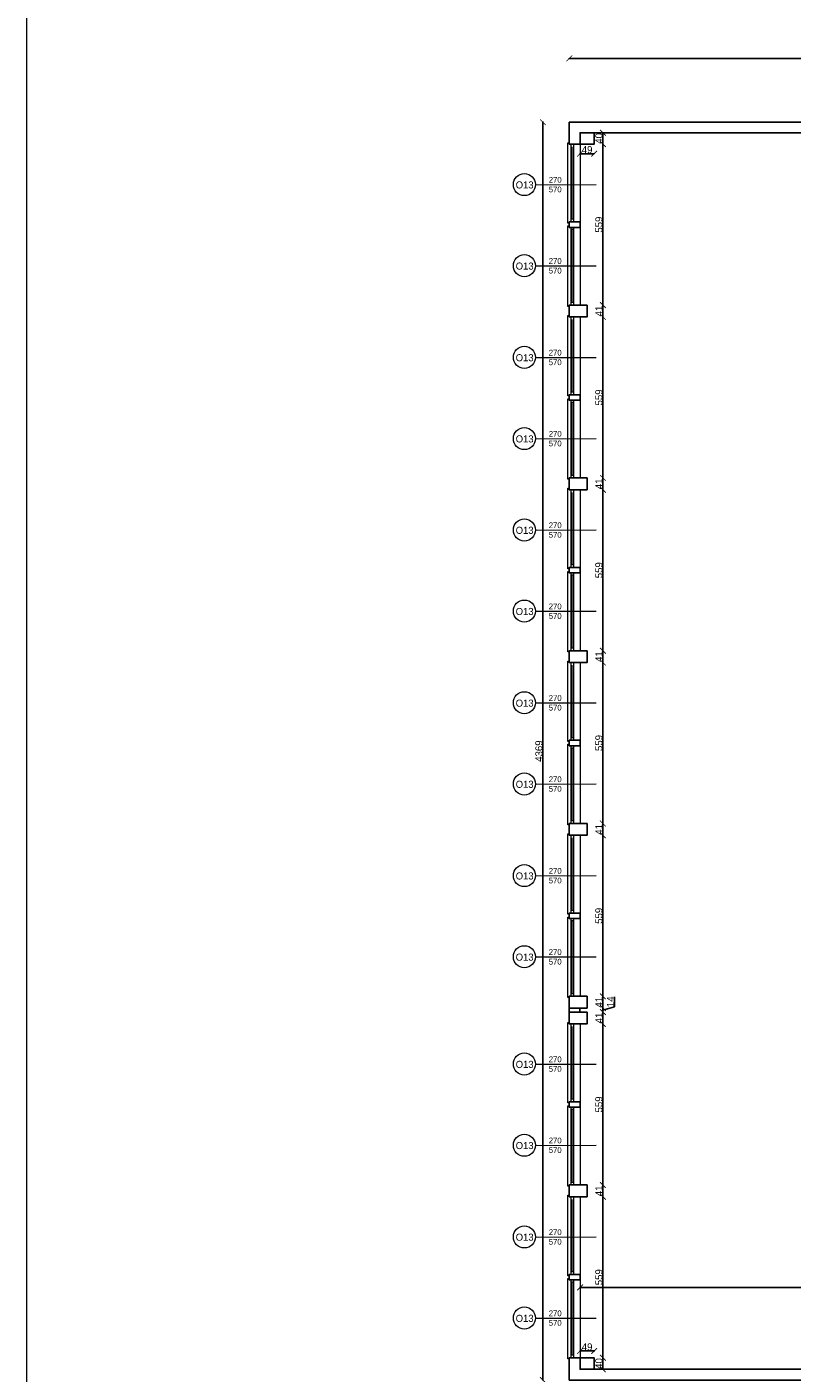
# Model space of a CAD drawing. Header units: centimetres. Extents: x -17621 to 77377, y -18613 to 66.
# Tile 65 of 173: x 5177 to 7834, y -10843 to -6167. Entities that reach past the tile are written whole.
import ezdxf

# ---------------------------------------------------------------- set-up
doc = ezdxf.new("R2010")
doc.units = ezdxf.units.CM
doc.layers.add('0-wymiarowanie rys.CAD', color=5, linetype='Continuous', lineweight=0, true_color=0x0000ff)
for name, color, linetype, lineweight in [('a_drzwi i okna', 2, 'Continuous', 0), ('a_inwentaryzacja', 141, 'Continuous', 0), ('a_wymiarowanie', 211, 'Continuous', 0)]:
    doc.layers.add(name, color=color, linetype=linetype, lineweight=lineweight)
for name, color, linetype in [('PDF2_A220 ŚCIANY WEWNĘTRZNE', 7, 'Continuous'), ('PDF2_A310 STOLARKA ZEWNĘTRZNA', 7, 'Continuous'), ('PDF3_WIDOKOWA', 7, 'Continuous')]:
    doc.layers.add(name, color=color, linetype=linetype)
doc.styles.add('PDF Century Gothic', font='GOTHIC.TTF')
doc.dimstyles.new('ISO-25', dxfattribs={"dimtxt": 25, "dimasz": 20, "dimexe": 0.6, "dimexo": 0.375, "dimtad": 1, "dimdec": 0, "dimtxsty": 'PDF Century Gothic', "dimblk": 'ARCHTICK', "dimcen": 2.5, "dimadec": 1, "dimazin": 0, "dimtfac": 1, "dimtdec": 0, "dimtmove": 0, "dimatfit": 3, "dimldrblk": 'ARCHTICK', "dimfxl": 2, "dimfxlon": 1, "dimarcsym": 0})

# ---------------------------------------------------------------- blocks, each defined once
blk = doc.blocks.new('_ArchTick')
at = {"color": 0, "linetype": 'ByBlock', "const_width": 0.15}
blk.add_lwpolyline([(-0.5, -0.5), (0.5, 0.5)], dxfattribs=at)
blk = doc.blocks.new('*D588')
at = {"layer": 'a_wymiarowanie', "color": 0, "linetype": 'Continuous', "lineweight": -2, "transparency": 16777216}
for p, q in [((9132.1, -6534.8), (9134.7, -6534.8)), ((9134.1, -10829.9), (9134.1, -6534.8)), ((9132.1, -10829.9), (9134.7, -10829.9))]:
    blk.add_line(p, q, dxfattribs=at)
at = {"layer": 'Defpoints', "color": 0, "linetype": 'Continuous', "transparency": 16777216}
for p in [(7097.7, -6534.8), (9134.1, -6534.8), (7097.7, -10829.9)]:
    blk.add_point(p, dxfattribs=at)
at = {"layer": 'a_wymiarowanie', "color": 0, "linetype": 'Continuous', "lineweight": -2, "transparency": 16777216, "xscale": 20, "yscale": 20, "zscale": 20}
for p, rotation in [((9134.1, -6534.8), 90), ((9134.1, -10829.9), 270)]:
    blk.add_blockref('_ArchTick', p, dxfattribs=dict(at, rotation=rotation))
at = {"layer": 'a_wymiarowanie', "color": 0, "linetype": 'Continuous', "lineweight": 0, "transparency": 16777216, "insert": (9120.4, -8682.4), "char_height": 25, "attachment_point": 5, "rotation": 90, "style": 'PDF Century Gothic'}
blk.add_mtext('4295', dxfattribs=at)
blk = doc.blocks.new('*D662')
at = {"layer": 'a_wymiarowanie', "color": 0, "linetype": 'Continuous', "lineweight": -2, "transparency": 16777216}
for p, q in [((7175.1, -6534.8), (7177.7, -6534.8)), ((7177.1, -6534.8), (7177.1, -6574.5)), ((7175.1, -6574.5), (7177.7, -6574.5))]:
    blk.add_line(p, q, dxfattribs=at)
at = {"layer": 'Defpoints', "color": 0, "linetype": 'Continuous', "transparency": 16777216}
for p in [(7097.7, -6534.8), (7097.7, -6574.5), (7177.1, -6574.5)]:
    blk.add_point(p, dxfattribs=at)
at = {"layer": 'a_wymiarowanie', "color": 0, "linetype": 'Continuous', "lineweight": -2, "transparency": 16777216, "xscale": 20, "yscale": 20, "zscale": 20}
for p, rotation in [((7177.1, -6534.8), 90), ((7177.1, -6574.5), 270)]:
    blk.add_blockref('_ArchTick', p, dxfattribs=dict(at, rotation=rotation))
at = {"layer": 'a_wymiarowanie', "color": 0, "linetype": 'Continuous', "lineweight": 0, "transparency": 16777216, "insert": (7163.3, -6554.7), "char_height": 25, "attachment_point": 5, "rotation": 90, "style": 'PDF Century Gothic'}
blk.add_mtext('40', dxfattribs=at)
blk = doc.blocks.new('*D663')
at = {"layer": 'a_wymiarowanie', "color": 0, "linetype": 'Continuous', "lineweight": -2, "transparency": 16777216}
for p, q in [((7175.1, -6574.5), (7177.7, -6574.5)), ((7177.1, -6574.5), (7177.1, -7133.7)), ((7175.1, -7133.7), (7177.7, -7133.7))]:
    blk.add_line(p, q, dxfattribs=at)
at = {"layer": 'Defpoints', "color": 0, "linetype": 'Continuous', "transparency": 16777216}
for p in [(7097.7, -6574.5), (7097.7, -7133.7), (7177.1, -7133.7)]:
    blk.add_point(p, dxfattribs=at)
at = {"layer": 'a_wymiarowanie', "color": 0, "linetype": 'Continuous', "lineweight": -2, "transparency": 16777216, "xscale": 20, "yscale": 20, "zscale": 20}
for p, rotation in [((7177.1, -6574.5), 90), ((7177.1, -7133.7), 270)]:
    blk.add_blockref('_ArchTick', p, dxfattribs=dict(at, rotation=rotation))
at = {"layer": 'a_wymiarowanie', "color": 0, "linetype": 'Continuous', "lineweight": 0, "transparency": 16777216, "insert": (7163.3, -6854.1), "char_height": 25, "attachment_point": 5, "rotation": 90, "style": 'PDF Century Gothic'}
blk.add_mtext('559', dxfattribs=at)
blk = doc.blocks.new('*D664')
at = {"layer": 'a_wymiarowanie', "color": 0, "linetype": 'Continuous', "lineweight": -2, "transparency": 16777216}
for p, q in [((7175.1, -7133.7), (7177.7, -7133.7)), ((7177.1, -7133.7), (7177.1, -7174.7)), ((7175.1, -7174.7), (7177.7, -7174.7))]:
    blk.add_line(p, q, dxfattribs=at)
at = {"layer": 'Defpoints', "color": 0, "linetype": 'Continuous', "transparency": 16777216}
for p in [(7097.7, -7133.7), (7097.7, -7174.7), (7177.1, -7174.7)]:
    blk.add_point(p, dxfattribs=at)
at = {"layer": 'a_wymiarowanie', "color": 0, "linetype": 'Continuous', "lineweight": -2, "transparency": 16777216, "xscale": 20, "yscale": 20, "zscale": 20}
for p, rotation in [((7177.1, -7133.7), 90), ((7177.1, -7174.7), 270)]:
    blk.add_blockref('_ArchTick', p, dxfattribs=dict(at, rotation=rotation))
at = {"layer": 'a_wymiarowanie', "color": 0, "linetype": 'Continuous', "lineweight": 0, "transparency": 16777216, "insert": (7163.6, -7154.2), "char_height": 25, "attachment_point": 5, "rotation": 90, "style": 'PDF Century Gothic'}
blk.add_mtext('41', dxfattribs=at)
blk = doc.blocks.new('*D665')
at = {"layer": 'a_wymiarowanie', "color": 0, "linetype": 'Continuous', "lineweight": -2, "transparency": 16777216}
for p, q in [((7175.1, -7174.7), (7177.7, -7174.7)), ((7177.1, -7174.7), (7177.1, -7733.9)), ((7175.1, -7733.9), (7177.7, -7733.9))]:
    blk.add_line(p, q, dxfattribs=at)
at = {"layer": 'Defpoints', "color": 0, "linetype": 'Continuous', "transparency": 16777216}
for p in [(7097.7, -7174.7), (7097.7, -7733.9), (7177.1, -7733.9)]:
    blk.add_point(p, dxfattribs=at)
at = {"layer": 'a_wymiarowanie', "color": 0, "linetype": 'Continuous', "lineweight": -2, "transparency": 16777216, "xscale": 20, "yscale": 20, "zscale": 20}
for p, rotation in [((7177.1, -7174.7), 90), ((7177.1, -7733.9), 270)]:
    blk.add_blockref('_ArchTick', p, dxfattribs=dict(at, rotation=rotation))
at = {"layer": 'a_wymiarowanie', "color": 0, "linetype": 'Continuous', "lineweight": 0, "transparency": 16777216, "insert": (7163.3, -7454.3), "char_height": 25, "attachment_point": 5, "rotation": 90, "style": 'PDF Century Gothic'}
blk.add_mtext('559', dxfattribs=at)
blk = doc.blocks.new('*D666')
at = {"layer": 'a_wymiarowanie', "color": 0, "linetype": 'Continuous', "lineweight": -2, "transparency": 16777216}
for p, q in [((7175.1, -7733.9), (7177.7, -7733.9)), ((7177.1, -7733.9), (7177.1, -7774.9)), ((7175.1, -7774.9), (7177.7, -7774.9))]:
    blk.add_line(p, q, dxfattribs=at)
at = {"layer": 'Defpoints', "color": 0, "linetype": 'Continuous', "transparency": 16777216}
for p in [(7097.7, -7733.9), (7122.5, -7774.9), (7177.1, -7774.9)]:
    blk.add_point(p, dxfattribs=at)
at = {"layer": 'a_wymiarowanie', "color": 0, "linetype": 'Continuous', "lineweight": -2, "transparency": 16777216, "xscale": 20, "yscale": 20, "zscale": 20}
for p, rotation in [((7177.1, -7733.9), 90), ((7177.1, -7774.9), 270)]:
    blk.add_blockref('_ArchTick', p, dxfattribs=dict(at, rotation=rotation))
at = {"layer": 'a_wymiarowanie', "color": 0, "linetype": 'Continuous', "lineweight": 0, "transparency": 16777216, "insert": (7163.6, -7754.4), "char_height": 25, "attachment_point": 5, "rotation": 90, "style": 'PDF Century Gothic'}
blk.add_mtext('41', dxfattribs=at)
blk = doc.blocks.new('*D667')
at = {"layer": 'a_wymiarowanie', "color": 0, "linetype": 'Continuous', "lineweight": -2, "transparency": 16777216}
for p, q in [((7175.1, -7774.9), (7177.7, -7774.9)), ((7177.1, -7774.9), (7177.1, -8334)), ((7175.1, -8334), (7177.7, -8334))]:
    blk.add_line(p, q, dxfattribs=at)
at = {"layer": 'Defpoints', "color": 0, "linetype": 'Continuous', "transparency": 16777216}
for p in [(7122.5, -7774.9), (7122.5, -8334), (7177.1, -8334)]:
    blk.add_point(p, dxfattribs=at)
at = {"layer": 'a_wymiarowanie', "color": 0, "linetype": 'Continuous', "lineweight": -2, "transparency": 16777216, "xscale": 20, "yscale": 20, "zscale": 20}
for p, rotation in [((7177.1, -7774.9), 90), ((7177.1, -8334), 270)]:
    blk.add_blockref('_ArchTick', p, dxfattribs=dict(at, rotation=rotation))
at = {"layer": 'a_wymiarowanie', "color": 0, "linetype": 'Continuous', "lineweight": 0, "transparency": 16777216, "insert": (7163.3, -8054.4), "char_height": 25, "attachment_point": 5, "rotation": 90, "style": 'PDF Century Gothic'}
blk.add_mtext('559', dxfattribs=at)
blk = doc.blocks.new('*D668')
at = {"layer": 'a_wymiarowanie', "color": 0, "linetype": 'Continuous', "lineweight": -2, "transparency": 16777216}
for p, q in [((7175.1, -8334), (7177.7, -8334)), ((7177.1, -8334), (7177.1, -8375)), ((7175.1, -8375), (7177.7, -8375))]:
    blk.add_line(p, q, dxfattribs=at)
at = {"layer": 'Defpoints', "color": 0, "linetype": 'Continuous', "transparency": 16777216}
for p in [(7122.5, -8334), (7122.5, -8375), (7177.1, -8375)]:
    blk.add_point(p, dxfattribs=at)
at = {"layer": 'a_wymiarowanie', "color": 0, "linetype": 'Continuous', "lineweight": -2, "transparency": 16777216, "xscale": 20, "yscale": 20, "zscale": 20}
for p, rotation in [((7177.1, -8334), 90), ((7177.1, -8375), 270)]:
    blk.add_blockref('_ArchTick', p, dxfattribs=dict(at, rotation=rotation))
at = {"layer": 'a_wymiarowanie', "color": 0, "linetype": 'Continuous', "lineweight": 0, "transparency": 16777216, "insert": (7163.6, -8354.5), "char_height": 25, "attachment_point": 5, "rotation": 90, "style": 'PDF Century Gothic'}
blk.add_mtext('41', dxfattribs=at)
blk = doc.blocks.new('*D669')
at = {"layer": 'a_wymiarowanie', "color": 0, "linetype": 'Continuous', "lineweight": -2, "transparency": 16777216}
for p, q in [((7175.1, -8375), (7177.7, -8375)), ((7177.1, -8375), (7177.1, -8934.2)), ((7175.1, -8934.2), (7177.7, -8934.2))]:
    blk.add_line(p, q, dxfattribs=at)
at = {"layer": 'Defpoints', "color": 0, "linetype": 'Continuous', "transparency": 16777216}
for p in [(7122.5, -8375), (7122.5, -8934.2), (7177.1, -8934.2)]:
    blk.add_point(p, dxfattribs=at)
at = {"layer": 'a_wymiarowanie', "color": 0, "linetype": 'Continuous', "lineweight": -2, "transparency": 16777216, "xscale": 20, "yscale": 20, "zscale": 20}
for p, rotation in [((7177.1, -8375), 90), ((7177.1, -8934.2), 270)]:
    blk.add_blockref('_ArchTick', p, dxfattribs=dict(at, rotation=rotation))
at = {"layer": 'a_wymiarowanie', "color": 0, "linetype": 'Continuous', "lineweight": 0, "transparency": 16777216, "insert": (7163.3, -8654.6), "char_height": 25, "attachment_point": 5, "rotation": 90, "style": 'PDF Century Gothic'}
blk.add_mtext('559', dxfattribs=at)
blk = doc.blocks.new('*D670')
at = {"layer": 'a_wymiarowanie', "color": 0, "linetype": 'Continuous', "lineweight": -2, "transparency": 16777216}
for p, q in [((7175.1, -8934.2), (7177.7, -8934.2)), ((7175.1, -8975.2), (7177.7, -8975.2)), ((7177.1, -8934.2), (7177.1, -8975.2))]:
    blk.add_line(p, q, dxfattribs=at)
at = {"layer": 'Defpoints', "color": 0, "linetype": 'Continuous', "transparency": 16777216}
for p in [(7122.5, -8934.2), (7122.5, -8975.2), (7177.1, -8975.2)]:
    blk.add_point(p, dxfattribs=at)
at = {"layer": 'a_wymiarowanie', "color": 0, "linetype": 'Continuous', "lineweight": -2, "transparency": 16777216, "xscale": 20, "yscale": 20, "zscale": 20}
for p, rotation in [((7177.1, -8934.2), 90), ((7177.1, -8975.2), 270)]:
    blk.add_blockref('_ArchTick', p, dxfattribs=dict(at, rotation=rotation))
at = {"layer": 'a_wymiarowanie', "color": 0, "linetype": 'Continuous', "lineweight": 0, "transparency": 16777216, "insert": (7163.6, -8954.7), "char_height": 25, "attachment_point": 5, "rotation": 90, "style": 'PDF Century Gothic'}
blk.add_mtext('41', dxfattribs=at)
blk = doc.blocks.new('*D671')
at = {"layer": 'a_wymiarowanie', "color": 0, "linetype": 'Continuous', "lineweight": -2, "transparency": 16777216}
for p, q in [((7175.1, -8975.2), (7177.7, -8975.2)), ((7177.1, -8975.2), (7177.1, -9534.4)), ((7175.1, -9534.4), (7177.7, -9534.4))]:
    blk.add_line(p, q, dxfattribs=at)
at = {"layer": 'Defpoints', "color": 0, "linetype": 'Continuous', "transparency": 16777216}
for p in [(7122.5, -8975.2), (7122.5, -9534.4), (7177.1, -9534.4)]:
    blk.add_point(p, dxfattribs=at)
at = {"layer": 'a_wymiarowanie', "color": 0, "linetype": 'Continuous', "lineweight": -2, "transparency": 16777216, "xscale": 20, "yscale": 20, "zscale": 20}
for p, rotation in [((7177.1, -8975.2), 90), ((7177.1, -9534.4), 270)]:
    blk.add_blockref('_ArchTick', p, dxfattribs=dict(at, rotation=rotation))
at = {"layer": 'a_wymiarowanie', "color": 0, "linetype": 'Continuous', "lineweight": 0, "transparency": 16777216, "insert": (7163.3, -9254.8), "char_height": 25, "attachment_point": 5, "rotation": 90, "style": 'PDF Century Gothic'}
blk.add_mtext('559', dxfattribs=at)
blk = doc.blocks.new('*D672')
at = {"layer": 'a_wymiarowanie', "color": 0, "linetype": 'Continuous', "lineweight": -2, "transparency": 16777216}
for p, q in [((7175.1, -9534.4), (7177.7, -9534.4)), ((7177.1, -9534.4), (7177.1, -9575.4)), ((7175.1, -9575.4), (7177.7, -9575.4))]:
    blk.add_line(p, q, dxfattribs=at)
at = {"layer": 'Defpoints', "color": 0, "linetype": 'Continuous', "transparency": 16777216}
for p in [(7122.5, -9534.4), (7122.5, -9575.4), (7177.1, -9575.4)]:
    blk.add_point(p, dxfattribs=at)
at = {"layer": 'a_wymiarowanie', "color": 0, "linetype": 'Continuous', "lineweight": -2, "transparency": 16777216, "xscale": 20, "yscale": 20, "zscale": 20}
for p, rotation in [((7177.1, -9534.4), 90), ((7177.1, -9575.4), 270)]:
    blk.add_blockref('_ArchTick', p, dxfattribs=dict(at, rotation=rotation))
at = {"layer": 'a_wymiarowanie', "color": 0, "linetype": 'Continuous', "lineweight": 0, "transparency": 16777216, "insert": (7163.6, -9554.9), "char_height": 25, "attachment_point": 5, "rotation": 90, "style": 'PDF Century Gothic'}
blk.add_mtext('41', dxfattribs=at)
blk = doc.blocks.new('*D673')
at = {"layer": 'a_wymiarowanie', "color": 0, "linetype": 'Continuous', "lineweight": -2, "transparency": 16777216}
for p, q in [((7217.1, -9570.4), (7217.1, -9536.4)), ((7175.1, -9575.4), (7177.7, -9575.4)), ((7177.1, -9582.4), (7217.1, -9570.4)), ((7177.1, -9575.4), (7177.1, -9589.4)), ((7175.1, -9589.4), (7177.7, -9589.4))]:
    blk.add_line(p, q, dxfattribs=at)
at = {"layer": 'Defpoints', "color": 0, "linetype": 'Continuous', "transparency": 16777216}
for p in [(7122.5, -9575.4), (7122.5, -9589.4), (7177.1, -9589.4)]:
    blk.add_point(p, dxfattribs=at)
at = {"layer": 'a_wymiarowanie', "color": 0, "linetype": 'Continuous', "lineweight": -2, "transparency": 16777216, "xscale": 20, "yscale": 20, "zscale": 20}
for p, rotation in [((7177.1, -9575.4), 90), ((7177.1, -9589.4), 270)]:
    blk.add_blockref('_ArchTick', p, dxfattribs=dict(at, rotation=rotation))
at = {"layer": 'a_wymiarowanie', "color": 0, "linetype": 'Continuous', "lineweight": 0, "transparency": 16777216, "insert": (7203.6, -9553.4), "char_height": 25, "attachment_point": 5, "rotation": 90, "style": 'PDF Century Gothic'}
blk.add_mtext('14', dxfattribs=at)
blk = doc.blocks.new('*D674')
at = {"layer": 'a_wymiarowanie', "color": 0, "linetype": 'Continuous', "lineweight": -2, "transparency": 16777216}
for p, q in [((7175.1, -9589.4), (7177.7, -9589.4)), ((7175.1, -9630.4), (7177.7, -9630.4)), ((7177.1, -9589.4), (7177.1, -9630.4))]:
    blk.add_line(p, q, dxfattribs=at)
at = {"layer": 'Defpoints', "color": 0, "linetype": 'Continuous', "transparency": 16777216}
for p in [(7122.5, -9589.4), (7122.5, -9630.4), (7177.1, -9630.4)]:
    blk.add_point(p, dxfattribs=at)
at = {"layer": 'a_wymiarowanie', "color": 0, "linetype": 'Continuous', "lineweight": -2, "transparency": 16777216, "xscale": 20, "yscale": 20, "zscale": 20}
for p, rotation in [((7177.1, -9589.4), 90), ((7177.1, -9630.4), 270)]:
    blk.add_blockref('_ArchTick', p, dxfattribs=dict(at, rotation=rotation))
at = {"layer": 'a_wymiarowanie', "color": 0, "linetype": 'Continuous', "lineweight": 0, "transparency": 16777216, "insert": (7163.6, -9609.9), "char_height": 25, "attachment_point": 5, "rotation": 90, "style": 'PDF Century Gothic'}
blk.add_mtext('41', dxfattribs=at)
blk = doc.blocks.new('*D675')
at = {"layer": 'a_wymiarowanie', "color": 0, "linetype": 'Continuous', "lineweight": -2, "transparency": 16777216}
for p, q in [((7175.1, -9630.4), (7177.7, -9630.4)), ((7177.1, -9630.4), (7177.1, -10189.6)), ((7175.1, -10189.6), (7177.7, -10189.6))]:
    blk.add_line(p, q, dxfattribs=at)
at = {"layer": 'Defpoints', "color": 0, "linetype": 'Continuous', "transparency": 16777216}
for p in [(7122.5, -9630.4), (7122.5, -10189.6), (7177.1, -10189.6)]:
    blk.add_point(p, dxfattribs=at)
at = {"layer": 'a_wymiarowanie', "color": 0, "linetype": 'Continuous', "lineweight": -2, "transparency": 16777216, "xscale": 20, "yscale": 20, "zscale": 20}
for p, rotation in [((7177.1, -9630.4), 90), ((7177.1, -10189.6), 270)]:
    blk.add_blockref('_ArchTick', p, dxfattribs=dict(at, rotation=rotation))
at = {"layer": 'a_wymiarowanie', "color": 0, "linetype": 'Continuous', "lineweight": 0, "transparency": 16777216, "insert": (7163.3, -9910), "char_height": 25, "attachment_point": 5, "rotation": 90, "style": 'PDF Century Gothic'}
blk.add_mtext('559', dxfattribs=at)
blk = doc.blocks.new('*D676')
at = {"layer": 'a_wymiarowanie', "color": 0, "linetype": 'Continuous', "lineweight": -2, "transparency": 16777216}
for p, q in [((7175.1, -10189.6), (7177.7, -10189.6)), ((7177.1, -10189.6), (7177.1, -10230.6)), ((7175.1, -10230.6), (7177.7, -10230.6))]:
    blk.add_line(p, q, dxfattribs=at)
at = {"layer": 'Defpoints', "color": 0, "linetype": 'Continuous', "transparency": 16777216}
for p in [(7122.5, -10189.6), (7122.5, -10230.6), (7177.1, -10230.6)]:
    blk.add_point(p, dxfattribs=at)
at = {"layer": 'a_wymiarowanie', "color": 0, "linetype": 'Continuous', "lineweight": -2, "transparency": 16777216, "xscale": 20, "yscale": 20, "zscale": 20}
for p, rotation in [((7177.1, -10189.6), 90), ((7177.1, -10230.6), 270)]:
    blk.add_blockref('_ArchTick', p, dxfattribs=dict(at, rotation=rotation))
at = {"layer": 'a_wymiarowanie', "color": 0, "linetype": 'Continuous', "lineweight": 0, "transparency": 16777216, "insert": (7163.6, -10210.1), "char_height": 25, "attachment_point": 5, "rotation": 90, "style": 'PDF Century Gothic'}
blk.add_mtext('41', dxfattribs=at)
blk = doc.blocks.new('*D677')
at = {"layer": 'a_wymiarowanie', "color": 0, "linetype": 'Continuous', "lineweight": -2, "transparency": 16777216}
for p, q in [((7175.1, -10230.6), (7177.7, -10230.6)), ((7177.1, -10230.6), (7177.1, -10789.7)), ((7175.1, -10789.7), (7177.7, -10789.7))]:
    blk.add_line(p, q, dxfattribs=at)
at = {"layer": 'Defpoints', "color": 0, "linetype": 'Continuous', "transparency": 16777216}
for p in [(7122.5, -10230.6), (7097.7, -10789.7), (7177.1, -10789.7)]:
    blk.add_point(p, dxfattribs=at)
at = {"layer": 'a_wymiarowanie', "color": 0, "linetype": 'Continuous', "lineweight": -2, "transparency": 16777216, "xscale": 20, "yscale": 20, "zscale": 20}
for p, rotation in [((7177.1, -10230.6), 90), ((7177.1, -10789.7), 270)]:
    blk.add_blockref('_ArchTick', p, dxfattribs=dict(at, rotation=rotation))
at = {"layer": 'a_wymiarowanie', "color": 0, "linetype": 'Continuous', "lineweight": 0, "transparency": 16777216, "insert": (7163.3, -10510.1), "char_height": 25, "attachment_point": 5, "rotation": 90, "style": 'PDF Century Gothic'}
blk.add_mtext('559', dxfattribs=at)
blk = doc.blocks.new('*D678')
at = {"layer": 'a_wymiarowanie', "color": 0, "linetype": 'Continuous', "lineweight": -2, "transparency": 16777216}
for p, q in [((7175.1, -10789.7), (7177.7, -10789.7)), ((7177.1, -10789.7), (7177.1, -10829.9)), ((7175.1, -10829.9), (7177.7, -10829.9))]:
    blk.add_line(p, q, dxfattribs=at)
at = {"layer": 'Defpoints', "color": 0, "linetype": 'Continuous', "transparency": 16777216}
for p in [(7097.7, -10789.7), (7097.7, -10829.9), (7177.1, -10829.9)]:
    blk.add_point(p, dxfattribs=at)
at = {"layer": 'a_wymiarowanie', "color": 0, "linetype": 'Continuous', "lineweight": -2, "transparency": 16777216, "xscale": 20, "yscale": 20, "zscale": 20}
for p, rotation in [((7177.1, -10789.7), 90), ((7177.1, -10829.9), 270)]:
    blk.add_blockref('_ArchTick', p, dxfattribs=dict(at, rotation=rotation))
at = {"layer": 'a_wymiarowanie', "color": 0, "linetype": 'Continuous', "lineweight": 0, "transparency": 16777216, "insert": (7163.3, -10809.8), "char_height": 25, "attachment_point": 5, "rotation": 90, "style": 'PDF Century Gothic'}
blk.add_mtext('40', dxfattribs=at)
blk = doc.blocks.new('*D679')
at = {"layer": 'a_wymiarowanie', "color": 0, "linetype": 'Continuous', "lineweight": -2, "transparency": 16777216}
for p, q in [((7097.7, -6605.7), (7097.7, -6608.3)), ((7097.7, -6607.7), (7146.7, -6607.7)), ((7146.7, -6605.7), (7146.7, -6608.3))]:
    blk.add_line(p, q, dxfattribs=at)
at = {"layer": 'Defpoints', "color": 0, "linetype": 'Continuous', "transparency": 16777216}
for p in [(7097.7, -6575), (7146.7, -6575), (7146.7, -6607.7)]:
    blk.add_point(p, dxfattribs=at)
at = {"layer": 'a_wymiarowanie', "color": 0, "linetype": 'Continuous', "lineweight": -2, "transparency": 16777216, "xscale": 20, "yscale": 20, "zscale": 20, "rotation": 180}
blk.add_blockref('_ArchTick', (7097.7, -6607.7), dxfattribs=at)
at = {"layer": 'a_wymiarowanie', "color": 0, "linetype": 'Continuous', "lineweight": -2, "transparency": 16777216, "xscale": 20, "yscale": 20, "zscale": 20}
blk.add_blockref('_ArchTick', (7146.7, -6607.7), dxfattribs=at)
at = {"layer": 'a_wymiarowanie', "color": 0, "linetype": 'Continuous', "lineweight": 0, "transparency": 16777216, "insert": (7122.2, -6594), "char_height": 25, "attachment_point": 5, "style": 'PDF Century Gothic'}
blk.add_mtext('49', dxfattribs=at)
blk = doc.blocks.new('*D680')
at = {"layer": 'a_wymiarowanie', "color": 0, "linetype": 'Continuous', "lineweight": -2, "transparency": 16777216}
for p, q in [((7097.7, -10768.2), (7097.7, -10765.6)), ((7097.7, -10766.2), (7146.7, -10766.2)), ((7146.7, -10768.2), (7146.7, -10765.6))]:
    blk.add_line(p, q, dxfattribs=at)
at = {"layer": 'Defpoints', "color": 0, "linetype": 'Continuous', "transparency": 16777216}
for p in [(7097.7, -10789.9), (7146.7, -10766.2), (7146.7, -10789.9)]:
    blk.add_point(p, dxfattribs=at)
at = {"layer": 'a_wymiarowanie', "color": 0, "linetype": 'Continuous', "lineweight": -2, "transparency": 16777216, "xscale": 20, "yscale": 20, "zscale": 20, "rotation": 180}
blk.add_blockref('_ArchTick', (7097.7, -10766.2), dxfattribs=at)
at = {"layer": 'a_wymiarowanie', "color": 0, "linetype": 'Continuous', "lineweight": -2, "transparency": 16777216, "xscale": 20, "yscale": 20, "zscale": 20}
blk.add_blockref('_ArchTick', (7146.7, -10766.2), dxfattribs=at)
at = {"layer": 'a_wymiarowanie', "color": 0, "linetype": 'Continuous', "lineweight": 0, "transparency": 16777216, "insert": (7122.2, -10752.5), "char_height": 25, "attachment_point": 5, "style": 'PDF Century Gothic'}
blk.add_mtext('49', dxfattribs=at)
blk = doc.blocks.new('*D684')
at = {"layer": 'a_wymiarowanie', "color": 0, "linetype": 'Continuous', "lineweight": -2, "transparency": 16777216}
for p, q in [((7097.7, -10543.6), (7097.7, -10546.2)), ((7097.7, -10545.6), (9272.8, -10545.6)), ((9272.8, -10543.6), (9272.8, -10546.2))]:
    blk.add_line(p, q, dxfattribs=at)
at = {"layer": 'Defpoints', "color": 0, "linetype": 'Continuous', "transparency": 16777216}
for p in [(7097.7, -10519.7), (9272.8, -10519.7), (9272.8, -10545.6)]:
    blk.add_point(p, dxfattribs=at)
at = {"layer": 'a_wymiarowanie', "color": 0, "linetype": 'Continuous', "lineweight": -2, "transparency": 16777216, "xscale": 20, "yscale": 20, "zscale": 20, "rotation": 180}
blk.add_blockref('_ArchTick', (7097.7, -10545.6), dxfattribs=at)
at = {"layer": 'a_wymiarowanie', "color": 0, "linetype": 'Continuous', "lineweight": -2, "transparency": 16777216, "xscale": 20, "yscale": 20, "zscale": 20}
blk.add_blockref('_ArchTick', (9272.8, -10545.6), dxfattribs=at)
at = {"layer": 'a_wymiarowanie', "color": 0, "linetype": 'Continuous', "lineweight": 0, "transparency": 16777216, "insert": (8185.3, -10531.9), "char_height": 25, "attachment_point": 5, "style": 'PDF Century Gothic'}
blk.add_mtext('2175', dxfattribs=at)
blk = doc.blocks.new('*D1067')
at = {"layer": '0-wymiarowanie rys.CAD', "color": 0, "linetype": 'Continuous', "lineweight": -2, "transparency": 16777216}
for p, q in [((7060.5, -6278.6), (7060.5, -6276)), ((10188.9, -6276.6), (7060.5, -6276.6)), ((10188.9, -6278.6), (10188.9, -6276))]:
    blk.add_line(p, q, dxfattribs=at)
at = {"layer": 'Defpoints', "color": 0, "linetype": 'Continuous', "transparency": 16777216}
for p in [(7060.5, -6276.6), (7060.5, -6536.5), (10188.9, -6538.2)]:
    blk.add_point(p, dxfattribs=at)
at = {"layer": '0-wymiarowanie rys.CAD', "color": 0, "linetype": 'Continuous', "lineweight": -2, "transparency": 16777216, "xscale": 20, "yscale": 20, "zscale": 20, "rotation": 180}
blk.add_blockref('_ArchTick', (7060.5, -6276.6), dxfattribs=at)
at = {"layer": '0-wymiarowanie rys.CAD', "color": 0, "linetype": 'Continuous', "lineweight": -2, "transparency": 16777216, "xscale": 20, "yscale": 20, "zscale": 20}
blk.add_blockref('_ArchTick', (10188.9, -6276.6), dxfattribs=at)
at = {"layer": '0-wymiarowanie rys.CAD', "color": 0, "linetype": 'Continuous', "transparency": 16777216, "insert": (8624.7, -6262.8), "char_height": 25, "attachment_point": 5, "style": 'PDF Century Gothic'}
blk.add_mtext('3128', dxfattribs=at)
blk = doc.blocks.new('*D1068')
at = {"layer": '0-wymiarowanie rys.CAD', "color": 0, "linetype": 'Continuous', "lineweight": -2, "transparency": 16777216}
for p, q in [((6970.8, -6498.4), (6968.2, -6498.4)), ((6968.8, -6498.4), (6968.8, -10867.2)), ((6970.8, -10867.2), (6968.2, -10867.2))]:
    blk.add_line(p, q, dxfattribs=at)
at = {"layer": 'Defpoints', "color": 0, "linetype": 'Continuous', "transparency": 16777216}
for p in [(7060.5, -6498.4), (6968.8, -10867.2), (7060.5, -10867.2)]:
    blk.add_point(p, dxfattribs=at)
at = {"layer": '0-wymiarowanie rys.CAD', "color": 0, "linetype": 'Continuous', "lineweight": -2, "transparency": 16777216, "xscale": 20, "yscale": 20, "zscale": 20}
for p, rotation in [((6968.8, -6498.4), 90), ((6968.8, -10867.2), 270)]:
    blk.add_blockref('_ArchTick', p, dxfattribs=dict(at, rotation=rotation))
at = {"layer": '0-wymiarowanie rys.CAD', "color": 0, "linetype": 'Continuous', "transparency": 16777216, "insert": (6955.1, -8682.8), "char_height": 25, "attachment_point": 5, "rotation": 90, "style": 'PDF Century Gothic'}
blk.add_mtext('4369', dxfattribs=at)

msp = doc.modelspace()

# ---------------------------------------------------------------- linework, layer by layer
at = {"layer": 'a_drzwi i okna'}
for p, q in [((6944.6, -6715.4), (7153.3, -6714.9)), ((6944.6, -6997.4), (7153.3, -6996.8)), ((6944.6, -7315.7), (7153.3, -7315.2)), ((6944.6, -7597.6), (7153.3, -7597.1)), ((6944.6, -7915.1), (7153.3, -7914.6)), ((6944.6, -8197.1), (7153.3, -8196.5)), ((6944.6, -8515.4), (7153.3, -8514.9)), ((6944.6, -8797.4), (7153.3, -8796.8)), ((6944.6, -9115.7), (7153.3, -9115.2)), ((6944.6, -9397.6), (7153.3, -9397.1)), ((6944.6, -9770.2), (7153.3, -9769.6)), ((6944.6, -10052.1), (7153.3, -10051.6)), ((6944.6, -10370.5), (7153.3, -10369.9)), ((6944.6, -10652.4), (7153.3, -10651.9))]:
    msp.add_line(p, q, dxfattribs=at)
for centre in [(6904.6, -6714.8), (6904.6, -6996.8), (6904.6, -7315.1), (6904.6, -7597.1), (6904.6, -7914.6), (6904.6, -8196.5), (6904.6, -8514.8), (6904.6, -8796.8), (6904.6, -9115.1), (6904.6, -9397.1), (6904.6, -9769.6), (6904.6, -10051.5), (6904.6, -10369.9), (6904.6, -10651.8)]:
    msp.add_circle(centre, 38.4, dxfattribs=at)
at = {"layer": 'a_inwentaryzacja', "linetype": 'Continuous', "lineweight": 25}
for p, q in [((7060.5, -9534.4), (7060.5, -9630.4)), ((7097.3, -9575.4), (7097.3, -9589.4))]:
    msp.add_line(p, q, dxfattribs=at)
at = {"layer": 'a_inwentaryzacja', "lineweight": 25}
for points in [[(7097.7, -6574.5), (7097.7, -6534.8), (9272.8, -6534.8), (9272.8, -6658.4), (9299.9, -6658.4), (9299.9, -6498.4), (7060.5, -6498.4), (7060.5, -6574.5)], [(7122.5, -7133.7), (7060.5, -7133.7), (7060.5, -7174.7), (7122.5, -7174.7)], [(7122.5, -7733.9), (7060.5, -7733.9), (7060.5, -7774.9), (7122.5, -7774.9)], [(7122.5, -8334), (7060.5, -8334), (7060.5, -8375), (7122.5, -8375)], [(7122.5, -8934.2), (7060.5, -8934.2), (7060.5, -8975.2), (7122.5, -8975.2)], [(7122.5, -9534.4), (7060.5, -9534.4), (7060.5, -9575.4), (7122.5, -9575.4)], [(7122.5, -9589.4), (7060.5, -9589.4), (7060.5, -9630.4), (7122.5, -9630.4)], [(7097.7, -10789.7), (7060.5, -10789.7), (7060.5, -10867.2), (9299.9, -10867.2), (9299.9, -9857.1), (9272.8, -9857.1), (9272.8, -10829.9), (7097.7, -10829.9)], [(7122.5, -10189.6), (7060.5, -10189.6), (7060.5, -10230.6), (7122.5, -10230.6)]]:
    msp.add_lwpolyline(points, close=True, dxfattribs=at)
at = {"layer": 'a_inwentaryzacja', "linetype": 'Continuous', "lineweight": 25}
for points in [[(7097.7, -6575), (7146.7, -6575), (7146.7, -6535), (7097.7, -6535)], [(7097.7, -10829.9), (7146.7, -10829.9), (7146.7, -10789.9), (7097.7, -10789.9)]]:
    msp.add_lwpolyline(points, close=True, dxfattribs=at)
at = {"layer": 'PDF2_A220 ŚCIANY WEWNĘTRZNE', "lineweight": 25}
for points in [[(7097.7, -6844.6), (7060.5, -6844.6), (7060.5, -6863.6), (7097.7, -6863.6)], [(7097.7, -7444.8), (7060.5, -7444.8), (7060.5, -7463.8), (7097.7, -7463.8)], [(7097.7, -8044.9), (7060.5, -8044.9), (7060.5, -8064), (7097.7, -8064)], [(7097.7, -8645.1), (7060.5, -8645.1), (7060.5, -8664.2), (7097.7, -8664.2)], [(7097.7, -9245.3), (7060.5, -9245.3), (7060.5, -9264.3), (7097.7, -9264.3)], [(7097.7, -9900.5), (7060.5, -9900.5), (7060.5, -9919.5), (7097.7, -9919.5)], [(7097.7, -10500.6), (7060.5, -10500.6), (7060.5, -10519.7), (7097.7, -10519.7)]]:
    msp.add_lwpolyline(points, close=True, dxfattribs=at)
at = {"layer": 'PDF2_A310 STOLARKA ZEWNĘTRZNA', "lineweight": 5}
for points in [[(7097.7, -6844.6), (7060.5, -6844.6), (7060.5, -6848.8), (7055.4, -6848.8), (7055.4, -6574.5), (7055.4, -6569.4), (7060.5, -6569.4), (7060.5, -6574.5), (7097.7, -6574.5)], [(7075.7, -6844.6), (7075.7, -6834.4), (7075.7, -6583.8), (7075.7, -6574.5), (7065.6, -6574.5), (7065.6, -6583.8), (7065.6, -6834.4), (7065.6, -6844.6)], [(7097.7, -7133.7), (7060.5, -7133.7), (7060.5, -7137.9), (7055.4, -7137.9), (7055.4, -6863.6), (7055.4, -6858.5), (7060.5, -6858.5), (7060.5, -6863.6), (7097.7, -6863.6)], [(7075.7, -7133.7), (7075.7, -7123.5), (7075.7, -6872.9), (7075.7, -6863.6), (7065.6, -6863.6), (7065.6, -6872.9), (7065.6, -7123.5), (7065.6, -7133.7)], [(7097.7, -7444.8), (7060.5, -7444.8), (7060.5, -7449), (7055.4, -7449), (7055.4, -7174.7), (7055.4, -7169.6), (7060.5, -7169.6), (7060.5, -7174.7), (7097.7, -7174.7)], [(7075.7, -7444.8), (7075.7, -7434.6), (7075.7, -7184), (7075.7, -7174.7), (7065.6, -7174.7), (7065.6, -7184), (7065.6, -7434.6), (7065.6, -7444.8)], [(7097.7, -7733.9), (7060.5, -7733.9), (7060.5, -7738.1), (7055.4, -7738.1), (7055.4, -7463.8), (7055.4, -7458.7), (7060.5, -7458.7), (7060.5, -7463.8), (7097.7, -7463.8)], [(7075.7, -7733.9), (7075.7, -7723.7), (7075.7, -7473.1), (7075.7, -7463.8), (7065.6, -7463.8), (7065.6, -7473.1), (7065.6, -7723.7), (7065.6, -7733.9)], [(7097.7, -8044.9), (7060.5, -8044.9), (7060.5, -8049.2), (7055.4, -8049.2), (7055.4, -7774.9), (7055.4, -7769.8), (7060.5, -7769.8), (7060.5, -7774.9), (7097.7, -7774.9)], [(7075.7, -8044.9), (7075.7, -8034.8), (7075.7, -7784.2), (7075.7, -7774.9), (7065.6, -7774.9), (7065.6, -7784.2), (7065.6, -8034.8), (7065.6, -8044.9)], [(7097.7, -8334), (7060.5, -8334), (7060.5, -8338.3), (7055.4, -8338.3), (7055.4, -8063.9), (7055.4, -8058.9), (7060.5, -8058.9), (7060.5, -8063.9), (7097.7, -8063.9)], [(7075.7, -8334), (7075.7, -8323.9), (7075.7, -8073.3), (7075.7, -8063.9), (7065.6, -8063.9), (7065.6, -8073.3), (7065.6, -8323.9), (7065.6, -8334)], [(7097.7, -8645.1), (7060.5, -8645.1), (7060.5, -8649.3), (7055.4, -8649.3), (7055.4, -8375), (7055.4, -8369.9), (7060.5, -8369.9), (7060.5, -8375), (7097.7, -8375)], [(7075.7, -8645.1), (7075.7, -8635), (7075.7, -8384.3), (7075.7, -8375), (7065.6, -8375), (7065.6, -8384.3), (7065.6, -8635), (7065.6, -8645.1)], [(7097.7, -8934.2), (7060.5, -8934.2), (7060.5, -8938.4), (7055.4, -8938.4), (7055.4, -8664.1), (7055.4, -8659), (7060.5, -8659), (7060.5, -8664.1), (7097.7, -8664.1)], [(7075.7, -8934.2), (7075.7, -8924), (7075.7, -8673.4), (7075.7, -8664.1), (7065.6, -8664.1), (7065.6, -8673.4), (7065.6, -8924), (7065.6, -8934.2)], [(7097.7, -9245.3), (7060.5, -9245.3), (7060.5, -9249.5), (7055.4, -9249.5), (7055.4, -8975.2), (7055.4, -8970.1), (7060.5, -8970.1), (7060.5, -8975.2), (7097.7, -8975.2)], [(7075.7, -9245.3), (7075.7, -9235.1), (7075.7, -8984.5), (7075.7, -8975.2), (7065.6, -8975.2), (7065.6, -8984.5), (7065.6, -9235.1), (7065.6, -9245.3)], [(7097.7, -9534.4), (7060.5, -9534.4), (7060.5, -9538.6), (7055.4, -9538.6), (7055.4, -9264.3), (7055.4, -9259.2), (7060.5, -9259.2), (7060.5, -9264.3), (7097.7, -9264.3)], [(7075.7, -9534.4), (7075.7, -9524.2), (7075.7, -9273.6), (7075.7, -9264.3), (7065.6, -9264.3), (7065.6, -9273.6), (7065.6, -9524.2), (7065.6, -9534.4)], [(7097.7, -9900.5), (7060.5, -9900.5), (7060.5, -9904.7), (7055.4, -9904.7), (7055.4, -9630.4), (7055.4, -9625.3), (7060.5, -9625.3), (7060.5, -9630.4), (7097.7, -9630.4)], [(7075.7, -9900.5), (7075.7, -9890.3), (7075.7, -9639.7), (7075.7, -9630.4), (7065.6, -9630.4), (7065.6, -9639.7), (7065.6, -9890.3), (7065.6, -9900.5)], [(7097.7, -10189.6), (7060.5, -10189.6), (7060.5, -10193.8), (7055.4, -10193.8), (7055.4, -9919.5), (7055.4, -9914.4), (7060.5, -9914.4), (7060.5, -9919.5), (7097.7, -9919.5)], [(7075.7, -10189.6), (7075.7, -10179.4), (7075.7, -9928.8), (7075.7, -9919.5), (7065.6, -9919.5), (7065.6, -9928.8), (7065.6, -10179.4), (7065.6, -10189.6)], [(7097.7, -10500.6), (7060.5, -10500.6), (7060.5, -10504.9), (7055.4, -10504.9), (7055.4, -10230.6), (7055.4, -10225.5), (7060.5, -10225.5), (7060.5, -10230.6), (7097.7, -10230.6)], [(7075.7, -10500.6), (7075.7, -10490.5), (7075.7, -10239.9), (7075.7, -10230.6), (7065.6, -10230.6), (7065.6, -10239.9), (7065.6, -10490.5), (7065.6, -10500.6)], [(7097.7, -10789.7), (7060.5, -10789.7), (7060.5, -10794), (7055.4, -10794), (7055.4, -10519.6), (7055.4, -10514.6), (7060.5, -10514.6), (7060.5, -10519.6), (7097.7, -10519.6)], [(7075.7, -10789.7), (7075.7, -10779.6), (7075.7, -10529), (7075.7, -10519.6), (7065.6, -10519.6), (7065.6, -10529), (7065.6, -10779.6), (7065.6, -10789.7)]]:
    msp.add_lwpolyline(points, close=True, dxfattribs=at)
for points in [[(7070.7, -6834.4), (7070.7, -6583.8)], [(7065.6, -6834.4), (7075.7, -6834.4)], [(7065.6, -6870.4), (7075.7, -6870.4)], [(7070.7, -7123.5), (7070.7, -6872.9)], [(7065.6, -7123.5), (7075.7, -7123.5)], [(7070.7, -7434.6), (7070.7, -7184)], [(7065.6, -7434.6), (7075.7, -7434.6)], [(7065.6, -7470.6), (7075.7, -7470.6)], [(7070.7, -7723.7), (7070.7, -7473.1)], [(7065.6, -7723.7), (7075.7, -7723.7)], [(7070.7, -8034.8), (7070.7, -7784.2)], [(7065.6, -8034.8), (7075.7, -8034.8)], [(7065.6, -8070.8), (7075.7, -8070.8)], [(7070.7, -8323.9), (7070.7, -8073.3)], [(7065.6, -8323.9), (7075.7, -8323.9)], [(7070.7, -8635), (7070.7, -8384.3)], [(7065.6, -8635), (7075.7, -8635)], [(7065.6, -8670.9), (7075.7, -8670.9)], [(7070.7, -8924), (7070.7, -8673.4)], [(7065.6, -8924), (7075.7, -8924)], [(7070.7, -9235.1), (7070.7, -8984.5)], [(7065.6, -9235.1), (7075.7, -9235.1)], [(7065.6, -9271.1), (7075.7, -9271.1)], [(7070.7, -9524.2), (7070.7, -9273.6)], [(7065.6, -9524.2), (7075.7, -9524.2)], [(7070.7, -9890.3), (7070.7, -9639.7)], [(7065.6, -9890.3), (7075.7, -9890.3)], [(7065.6, -9926.3), (7075.7, -9926.3)], [(7070.7, -10179.4), (7070.7, -9928.8)], [(7065.6, -10179.4), (7075.7, -10179.4)], [(7070.7, -10490.5), (7070.7, -10239.9)], [(7065.6, -10490.5), (7075.7, -10490.5)], [(7065.6, -10526.5), (7075.7, -10526.5)], [(7070.7, -10779.6), (7070.7, -10529)], [(7065.6, -10779.6), (7075.7, -10779.6)]]:
    msp.add_lwpolyline(points, dxfattribs=at)
at = {"layer": 'PDF3_WIDOKOWA', "color": 7, "lineweight": 5, "true_color": 0xffffff}
msp.add_lwpolyline([(5177.1, -18600.2), (5177.1, -5675.7), (20865.9, -5670.7), (20865.9, -18595.2)], close=True, dxfattribs=at)

# ---------------------------------------------------------------- texts
at = {"layer": 'a_drzwi i okna', "style": 'PDF Century Gothic'}
for s, width, gutter_width, heights, insert, char_height, attachment_point in [('O13', 220.698, 15.3, [199.8], (6936.4, -6728.7), 24.55, 9), ('270\\P570', 179.816, 12.5, [162.8], (7033.8, -6688.5), 20, 3), ('O13', 220.698, 15.3, [199.8], (6936.4, -7010.6), 24.55, 9), ('270\\P570', 179.816, 12.5, [162.8], (7033.8, -6970.5), 20, 3), ('270\\P570', 179.816, 12.5, [162.8], (7033.8, -7288.8), 20, 3), ('O13', 220.698, 15.3, [199.8], (6936.4, -7329), 24.55, 9), ('270\\P570', 179.816, 12.5, [162.8], (7033.8, -7570.8), 20, 3), ('O13', 220.698, 15.3, [199.8], (6936.4, -7610.9), 24.55, 9), ('270\\P570', 179.816, 12.5, [162.8], (7033.8, -7888.3), 20, 3), ('O13', 220.698, 15.3, [199.8], (6936.4, -7928.4), 24.55, 9), ('270\\P570', 179.816, 12.5, [162.8], (7033.8, -8170.2), 20, 3), ('O13', 220.698, 15.3, [199.8], (6936.4, -8210.3), 24.55, 9), ('O13', 220.698, 15.3, [199.8], (6936.4, -8528.7), 24.55, 9), ('270\\P570', 179.816, 12.5, [162.8], (7033.8, -8488.5), 20, 3), ('O13', 220.698, 15.3, [199.8], (6936.4, -8810.6), 24.55, 9), ('270\\P570', 179.816, 12.5, [162.8], (7033.8, -8770.5), 20, 3), ('O13', 220.698, 15.3, [199.8], (6936.4, -9129), 24.55, 9), ('270\\P570', 179.816, 12.5, [162.8], (7033.8, -9088.8), 20, 3), ('O13', 220.698, 15.3, [199.8], (6936.4, -9410.9), 24.55, 9), ('270\\P570', 179.816, 12.5, [162.8], (7033.8, -9370.8), 20, 3), ('O13', 220.698, 15.3, [199.8], (6936.4, -9783.4), 24.55, 9), ('270\\P570', 179.816, 12.5, [162.8], (7033.8, -9743.3), 20, 3), ('O13', 220.698, 15.3, [199.8], (6936.4, -10065.4), 24.55, 9), ('270\\P570', 179.816, 12.5, [162.8], (7033.8, -10025.2), 20, 3), ('O13', 220.698, 15.3, [199.8], (6936.4, -10383.7), 24.55, 9), ('270\\P570', 179.816, 12.5, [162.8], (7033.8, -10343.6), 20, 3), ('O13', 220.698, 15.3, [199.8], (6936.4, -10665.6), 24.55, 9), ('270\\P570', 179.816, 12.5, [162.8], (7033.8, -10625.5), 20, 3)]:
    msp.add_mtext_dynamic_manual_height_columns(s, width=width, gutter_width=gutter_width, heights=heights, dxfattribs=dict(at, insert=insert, char_height=char_height, attachment_point=attachment_point))

# ---------------------------------------------------------------- dimensions: what is measured, and where the dimension line sits
at = {"layer": '0-wymiarowanie rys.CAD', "linetype": 'Continuous'}
dim = msp.add_linear_dim(base=(7060.5, -6276.6), p1=(10188.9, -6538.2), p2=(7060.5, -6536.5), dimstyle='ISO-25', dxfattribs=at)
dim.commit()
dim.dimension.update_dxf_attribs({"geometry": '*D1067', "text_midpoint": (8624.7, -6262.8)})
dim = msp.add_linear_dim(base=(6968.8, -10867.2), p1=(7060.5, -6498.4), p2=(7060.5, -10867.2), angle=90, dimstyle='ISO-25', dxfattribs=at)
dim.commit()
dim.dimension.update_dxf_attribs({"geometry": '*D1068', "text_midpoint": (6955.1, -8682.8)})
at = {"layer": 'a_wymiarowanie', "linetype": 'Continuous', "lineweight": 0}
for base, p1, p2, picture, middle in [((9134.1, -6534.8), (7097.7, -10829.9), (7097.7, -6534.8), '*D588', (9120.4, -8682.4)), ((7177.1, -6574.5), (7097.7, -6534.8), (7097.7, -6574.5), '*D662', (7163.3, -6554.7))]:
    dim = msp.add_linear_dim(base=base, p1=p1, p2=p2, angle=90, dimstyle='ISO-25', dxfattribs=at)
    dim.commit()
    dim.dimension.update_dxf_attribs({"geometry": picture, "text_midpoint": middle})
for base, p1, p2, picture, middle in [((7146.7, -6607.7), (7097.7, -6575), (7146.7, -6575), '*D679', (7122.2, -6594)), ((9272.8, -10545.6), (7097.7, -10519.7), (9272.8, -10519.7), '*D684', (8185.3, -10531.9)), ((7146.7, -10766.2), (7097.7, -10789.9), (7146.7, -10789.9), '*D680', (7122.2, -10752.5))]:
    dim = msp.add_linear_dim(base=base, p1=p1, p2=p2, dimstyle='ISO-25', dxfattribs=at)
    dim.commit()
    dim.dimension.update_dxf_attribs({"geometry": picture, "text_midpoint": middle})
for base, p1, p2, picture, middle in [((7177.1, -7133.7), (7097.7, -6574.5), (7097.7, -7133.7), '*D663', (7163.3, -6854.1)), ((7177.1, -7174.7), (7097.7, -7133.7), (7097.7, -7174.7), '*D664', (7163.6, -7154.2)), ((7177.1, -7733.9), (7097.7, -7174.7), (7097.7, -7733.9), '*D665', (7163.3, -7454.3)), ((7177.1, -7774.9), (7097.7, -7733.9), (7122.5, -7774.9), '*D666', (7163.6, -7754.4)), ((7177.1, -8334), (7122.5, -7774.9), (7122.5, -8334), '*D667', (7163.3, -8054.4)), ((7177.1, -8375), (7122.5, -8334), (7122.5, -8375), '*D668', (7163.6, -8354.5)), ((7177.1, -8934.2), (7122.5, -8375), (7122.5, -8934.2), '*D669', (7163.3, -8654.6)), ((7177.1, -8975.2), (7122.5, -8934.2), (7122.5, -8975.2), '*D670', (7163.6, -8954.7)), ((7177.1, -9534.4), (7122.5, -8975.2), (7122.5, -9534.4), '*D671', (7163.3, -9254.8)), ((7177.1, -9575.4), (7122.5, -9534.4), (7122.5, -9575.4), '*D672', (7163.6, -9554.9)), ((7177.1, -9589.4), (7122.5, -9575.4), (7122.5, -9589.4), '*D673', (7203.6, -9569.8)), ((7177.1, -9630.4), (7122.5, -9589.4), (7122.5, -9630.4), '*D674', (7163.6, -9609.9)), ((7177.1, -10189.6), (7122.5, -9630.4), (7122.5, -10189.6), '*D675', (7163.3, -9910)), ((7177.1, -10230.6), (7122.5, -10189.6), (7122.5, -10230.6), '*D676', (7163.6, -10210.1)), ((7177.1, -10789.7), (7122.5, -10230.6), (7097.7, -10789.7), '*D677', (7163.3, -10510.1)), ((7177.1, -10829.9), (7097.7, -10789.7), (7097.7, -10829.9), '*D678', (7163.3, -10809.8))]:
    dim = msp.add_linear_dim(base=base, p1=p1, p2=p2, angle=90, dimstyle='ISO-25', override={"dimtmove": 1}, dxfattribs=at)
    dim.commit()
    dim.dimension.update_dxf_attribs({"geometry": picture, "text_midpoint": middle})

doc.saveas('drawing.dxf')
